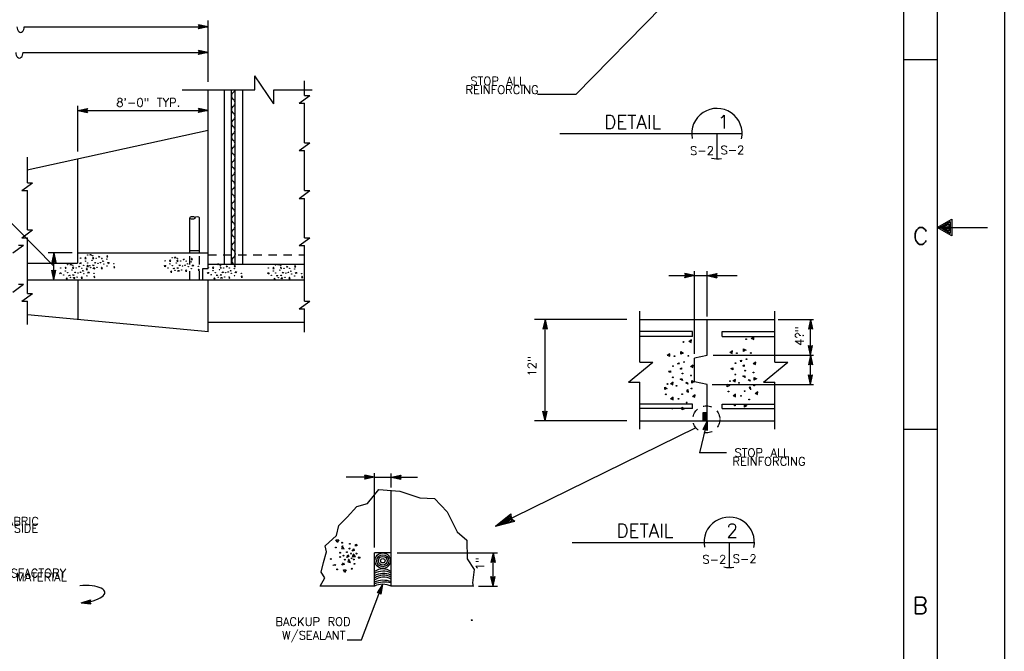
# Model space of a CAD drawing. Extents: x -22.3 to 19.7, y -11.8 to 18.2.
# Tile 19 of 20: x 5.1 to 19.7, y -3.1 to 6.3. Entities that reach past the tile are written whole.
import ezdxf
from ezdxf.enums import TextEntityAlignment as Align

# ---------------------------------------------------------------- set-up
doc = ezdxf.new("R2010")
doc.units = 0
doc.header["$MEASUREMENT"] = 0
doc.linetypes.add('HIDDEN2', pattern=[0.1875, 0.125, -0.0625])
doc.layers.add('01', color=7, linetype='CONTINUOUS')
doc.layers.add('02', color=7, linetype='CONTINUOUS')
doc.styles.add('TXT_SHX', font='txt.shx')

msp = doc.modelspace()

# ---------------------------------------------------------------- linework, layer by layer
at = {"layer": '01', "color": 7, "linetype": 'CONTINUOUS'}
for p, q in [((19.691, 18.16), (19.691, -11.84)), ((18.691, 17.16), (18.691, -10.84)), ((18.191, 16.66), (18.191, -10.34)), ((14.603, 6.449), (13.317, 5.139)), ((7.853, 6.148), (7.709, 6.179)), ((7.723, 6.148), (7.709, 6.179)), ((7.816, 6.148), (7.722, 6.168)), ((7.731, 6.148), (7.722, 6.168)), ((7.78, 6.148), (7.735, 6.157)), ((7.739, 6.148), (7.735, 6.157)), ((7.853, 5.328), (7.853, 6.243)), ((5.119, 6.148), (7.853, 6.148)), ((7.853, 6.148), (7.709, 6.117)), ((7.709, 6.117), (7.723, 6.148)), ((7.816, 6.148), (7.722, 6.128)), ((7.722, 6.128), (7.731, 6.148)), ((7.78, 6.148), (7.735, 6.138)), ((7.735, 6.138), (7.739, 6.148)), ((5.099, 5.766), (7.853, 5.766)), ((7.853, 5.766), (7.709, 5.797)), ((7.723, 5.766), (7.709, 5.797)), ((7.853, 5.766), (7.709, 5.735)), ((7.709, 5.735), (7.723, 5.766)), ((7.816, 5.766), (7.722, 5.786)), ((7.731, 5.766), (7.722, 5.786)), ((7.816, 5.766), (7.722, 5.746)), ((7.722, 5.746), (7.731, 5.766)), ((7.78, 5.766), (7.735, 5.775)), ((7.739, 5.766), (7.735, 5.775)), ((7.78, 5.766), (7.735, 5.756)), ((7.735, 5.756), (7.739, 5.766)), ((18.191, 5.66), (18.691, 5.66)), ((8.546, 5.21), (8.546, 5.416)), ((8.831, 5.003), (8.546, 5.416)), ((9.287, 5.125), (9.287, 5.342)), ((7.468, 5.21), (8.546, 5.21)), ((7.853, 2.546), (7.853, 5.21)), ((8.096, 2.617), (8.096, 5.21)), ((8.2, 2.617), (8.2, 5.21)), ((8.254, 2.617), (8.254, 5.21)), ((8.366, 2.617), (8.366, 5.21)), ((8.831, 5.003), (8.831, 5.21)), ((8.831, 5.21), (9.397, 5.21)), ((9.205, 5.009), (9.363, 5.125)), ((9.287, 5.125), (9.363, 5.125)), ((13.317, 5.139), (12.75, 5.139)), ((9.205, 5.009), (9.287, 5.009)), ((9.287, 4.423), (9.287, 5.009)), ((5.914, 4.29), (5.914, 4.97)), ((5.914, 4.903), (6.058, 4.934)), ((5.914, 4.903), (7.853, 4.903)), ((5.914, 4.903), (6.058, 4.872)), ((5.951, 4.903), (6.045, 4.923)), ((5.951, 4.903), (6.045, 4.883)), ((5.987, 4.903), (6.032, 4.913)), ((5.987, 4.903), (6.032, 4.894)), ((6.032, 4.913), (6.028, 4.903)), ((6.028, 4.903), (6.032, 4.894)), ((6.045, 4.923), (6.036, 4.903)), ((6.036, 4.903), (6.045, 4.883)), ((6.058, 4.934), (6.044, 4.903)), ((6.044, 4.903), (6.058, 4.872)), ((7.853, 4.903), (7.709, 4.934)), ((7.723, 4.903), (7.709, 4.934)), ((7.853, 4.903), (7.709, 4.872)), ((7.709, 4.872), (7.723, 4.903)), ((7.816, 4.903), (7.722, 4.923)), ((7.731, 4.903), (7.722, 4.923)), ((7.816, 4.903), (7.722, 4.883)), ((7.722, 4.883), (7.731, 4.903)), ((7.78, 4.903), (7.735, 4.912)), ((7.739, 4.903), (7.735, 4.912)), ((7.78, 4.903), (7.735, 4.893)), ((7.735, 4.893), (7.739, 4.903)), ((5.163, 4.019), (7.851, 4.61)), ((13.083, 4.558), (15.792, 4.558)), ((15.417, 4.558), (15.417, 4.183)), ((9.205, 4.307), (9.363, 4.423)), ((9.287, 4.423), (9.363, 4.423)), ((9.205, 4.307), (9.287, 4.307)), ((9.287, 3.71), (9.287, 4.307)), ((5.166, 3.826), (5.166, 4.208)), ((5.914, 2.632), (5.914, 4.181)), ((5.084, 3.71), (5.242, 3.826)), ((5.166, 3.826), (5.242, 3.826)), ((5.084, 3.71), (5.166, 3.71)), ((5.166, 3.124), (5.166, 3.71)), ((9.205, 3.594), (9.363, 3.71)), ((9.287, 3.71), (9.363, 3.71)), ((9.205, 3.594), (9.287, 3.594)), ((9.287, 3.008), (9.287, 3.594)), ((5.557, 2.588), (4.715, 3.442)), ((7.58, 2.794), (7.58, 3.304)), ((7.722, 2.794), (7.722, 3.304)), ((5.084, 3.008), (5.242, 3.124)), ((5.166, 3.124), (5.242, 3.124)), ((18.691, 3.16), (19.441, 3.16)), ((5.084, 3.008), (5.166, 3.008)), ((5.166, 2.181), (5.166, 3.008)), ((9.205, 2.892), (9.363, 3.008)), ((9.287, 3.008), (9.363, 3.008)), ((4.95, 2.784), (5.108, 2.9)), ((5.032, 2.9), (5.108, 2.9)), ((5.828, 2.785), (5.473, 2.785)), ((5.557, 2.785), (5.526, 2.641)), ((5.557, 2.384), (5.557, 2.785)), ((5.557, 2.785), (5.588, 2.641)), ((5.914, 2.785), (7.849, 2.785)), ((7.58, 2.818), (7.722, 2.818)), ((9.205, 2.892), (9.287, 2.892)), ((9.287, 2.065), (9.287, 2.892)), ((5.557, 2.655), (5.526, 2.641)), ((5.557, 2.748), (5.537, 2.654)), ((5.557, 2.663), (5.537, 2.654)), ((5.557, 2.712), (5.548, 2.667)), ((5.557, 2.671), (5.548, 2.667)), ((5.557, 2.748), (5.577, 2.654)), ((5.557, 2.712), (5.567, 2.667)), ((5.567, 2.667), (5.557, 2.671)), ((5.577, 2.654), (5.557, 2.663)), ((5.588, 2.641), (5.557, 2.655)), ((5.166, 2.632), (5.91, 2.632)), ((5.557, 2.384), (5.526, 2.528)), ((5.526, 2.528), (5.557, 2.514)), ((5.557, 2.421), (5.537, 2.515)), ((5.537, 2.515), (5.557, 2.506)), ((5.557, 2.457), (5.547, 2.502)), ((5.547, 2.502), (5.557, 2.498)), ((5.557, 2.384), (5.588, 2.528)), ((5.557, 2.514), (5.588, 2.528)), ((5.557, 2.421), (5.577, 2.515)), ((5.557, 2.506), (5.577, 2.515)), ((5.557, 2.457), (5.566, 2.502)), ((5.557, 2.498), (5.566, 2.502)), ((7.853, 2.546), (7.768, 2.546)), ((7.768, 2.546), (7.768, 2.383)), ((7.853, 2.617), (9.287, 2.617)), ((15.086, 1.28), (15.086, 2.511)), ((15.273, 1.837), (15.273, 2.511)), ((5.166, 2.384), (9.286, 2.384)), ((5.914, 2.384), (5.914, 1.796)), ((7.853, 1.608), (7.853, 2.384)), ((14.701, 2.445), (15.086, 2.445)), ((15.086, 2.445), (14.942, 2.476)), ((14.956, 2.445), (14.942, 2.476)), ((15.086, 2.445), (14.942, 2.414)), ((14.942, 2.414), (14.956, 2.445)), ((15.049, 2.445), (14.955, 2.465)), ((14.964, 2.445), (14.955, 2.465)), ((15.049, 2.445), (14.955, 2.425)), ((14.955, 2.425), (14.964, 2.445)), ((15.013, 2.445), (14.968, 2.454)), ((14.972, 2.445), (14.968, 2.454)), ((15.013, 2.445), (14.968, 2.435)), ((14.968, 2.435), (14.972, 2.445)), ((15.086, 2.445), (15.274, 2.445)), ((15.274, 2.445), (15.418, 2.476)), ((15.274, 2.445), (15.717, 2.445)), ((15.274, 2.445), (15.418, 2.414)), ((15.311, 2.445), (15.405, 2.465)), ((15.311, 2.445), (15.405, 2.425)), ((15.347, 2.445), (15.392, 2.455)), ((15.347, 2.445), (15.392, 2.436)), ((15.392, 2.455), (15.388, 2.445)), ((15.388, 2.445), (15.392, 2.436)), ((15.405, 2.465), (15.396, 2.445)), ((15.396, 2.445), (15.405, 2.425)), ((15.418, 2.476), (15.404, 2.445)), ((15.404, 2.445), (15.418, 2.414)), ((4.95, 2.201), (5.108, 2.317)), ((5.032, 2.317), (5.108, 2.317)), ((5.084, 2.065), (5.242, 2.181)), ((5.084, 2.065), (5.166, 2.065)), ((5.166, 2.181), (5.242, 2.181)), ((5.166, 1.718), (5.166, 2.065)), ((9.205, 1.949), (9.363, 2.065)), ((9.287, 2.065), (9.363, 2.065)), ((9.205, 1.949), (9.287, 1.949)), ((9.287, 1.602), (9.287, 1.949)), ((14.269, 1.157), (14.269, 1.918)), ((16.277, 1.157), (16.277, 1.918)), ((5.165, 1.867), (7.855, 1.614)), ((14.078, 1.792), (12.707, 1.792)), ((12.862, 1.792), (12.831, 1.648)), ((12.862, 0.285), (12.862, 1.792)), ((12.862, 1.792), (12.893, 1.648)), ((14.269, 1.792), (16.277, 1.792)), ((15.273, 1.261), (15.273, 1.792)), ((16.329, 1.792), (16.853, 1.792)), ((16.81, 1.792), (16.779, 1.648)), ((16.81, 1.261), (16.81, 1.792)), ((16.81, 1.792), (16.841, 1.648)), ((7.853, 1.751), (9.286, 1.751)), ((12.862, 1.662), (12.831, 1.648)), ((12.862, 1.755), (12.842, 1.661)), ((12.862, 1.67), (12.842, 1.661)), ((12.862, 1.719), (12.853, 1.674)), ((12.862, 1.678), (12.853, 1.674)), ((12.862, 1.755), (12.882, 1.661)), ((12.862, 1.719), (12.872, 1.674)), ((12.872, 1.674), (12.862, 1.678)), ((12.882, 1.661), (12.862, 1.67)), ((12.893, 1.648), (12.862, 1.662)), ((15.052, 1.612), (14.271, 1.612)), ((15.052, 1.541), (15.052, 1.612)), ((15.494, 1.612), (16.275, 1.612)), ((15.494, 1.541), (15.494, 1.612)), ((16.81, 1.662), (16.779, 1.648)), ((16.81, 1.755), (16.79, 1.661)), ((16.81, 1.67), (16.79, 1.661)), ((16.81, 1.719), (16.801, 1.674)), ((16.81, 1.678), (16.801, 1.674)), ((16.81, 1.755), (16.83, 1.661)), ((16.81, 1.719), (16.82, 1.674)), ((16.82, 1.674), (16.81, 1.678)), ((16.83, 1.661), (16.81, 1.67)), ((16.841, 1.648), (16.81, 1.662)), ((15.052, 1.541), (14.271, 1.541)), ((15.494, 1.541), (16.275, 1.541)), ((16.81, 1.261), (16.779, 1.405)), ((16.779, 1.405), (16.81, 1.391)), ((16.81, 1.298), (16.79, 1.392)), ((16.79, 1.392), (16.81, 1.383)), ((16.81, 1.334), (16.8, 1.379)), ((16.8, 1.379), (16.81, 1.375)), ((16.81, 1.261), (16.841, 1.405)), ((16.81, 1.391), (16.841, 1.405)), ((16.81, 1.298), (16.83, 1.392)), ((16.81, 1.383), (16.83, 1.392)), ((16.81, 1.334), (16.819, 1.379)), ((16.81, 1.375), (16.819, 1.379)), ((15.274, 1.256), (15.086, 1.216)), ((15.086, 0.863), (15.086, 1.216)), ((15.362, 1.261), (16.853, 1.261)), ((16.81, 1.261), (16.779, 1.117)), ((16.81, 1.224), (16.79, 1.13)), ((16.81, 1.188), (16.801, 1.143)), ((16.81, 0.823), (16.81, 1.261)), ((16.81, 1.261), (16.841, 1.117)), ((16.81, 1.224), (16.83, 1.13)), ((16.81, 1.188), (16.82, 1.143)), ((14.101, 0.86), (14.462, 1.157)), ((14.269, 1.157), (14.462, 1.157)), ((16.109, 0.86), (16.47, 1.157)), ((16.277, 1.157), (16.47, 1.157)), ((16.81, 1.131), (16.779, 1.117)), ((16.81, 1.139), (16.79, 1.13)), ((16.81, 1.147), (16.801, 1.143)), ((16.82, 1.143), (16.81, 1.147)), ((16.83, 1.13), (16.81, 1.139)), ((16.841, 1.117), (16.81, 1.131)), ((16.81, 0.823), (16.779, 0.967)), ((16.779, 0.967), (16.81, 0.953)), ((16.81, 0.86), (16.79, 0.954)), ((16.79, 0.954), (16.81, 0.945)), ((16.81, 0.896), (16.8, 0.941)), ((16.8, 0.941), (16.81, 0.937)), ((16.81, 0.823), (16.841, 0.967)), ((16.81, 0.953), (16.841, 0.967)), ((16.81, 0.86), (16.83, 0.954)), ((16.81, 0.945), (16.83, 0.954)), ((16.81, 0.896), (16.819, 0.941)), ((16.81, 0.937), (16.819, 0.941)), ((14.101, 0.86), (14.269, 0.86)), ((14.269, 0.161), (14.269, 0.86)), ((15.273, 0.823), (15.086, 0.863)), ((15.273, 0.285), (15.273, 0.823)), ((15.347, 0.823), (16.853, 0.823)), ((16.109, 0.86), (16.277, 0.86)), ((16.277, 0.161), (16.277, 0.86)), ((15.052, 0.533), (14.269, 0.533)), ((15.052, 0.467), (14.269, 0.467)), ((15.052, 0.467), (15.052, 0.533)), ((15.494, 0.533), (16.277, 0.533)), ((15.494, 0.467), (15.494, 0.533)), ((15.494, 0.467), (16.277, 0.467)), ((12.862, 0.285), (12.831, 0.429)), ((12.831, 0.429), (12.862, 0.415)), ((12.862, 0.322), (12.842, 0.416)), ((12.842, 0.416), (12.862, 0.407)), ((12.862, 0.358), (12.852, 0.403)), ((12.852, 0.403), (12.862, 0.399)), ((12.862, 0.285), (12.893, 0.429)), ((12.862, 0.415), (12.893, 0.429)), ((12.862, 0.322), (12.882, 0.416)), ((12.862, 0.407), (12.882, 0.416)), ((12.862, 0.358), (12.871, 0.403)), ((12.862, 0.399), (12.871, 0.403)), ((15.211, 0.285), (15.211, 0.41)), ((15.211, 0.41), (15.273, 0.41)), ((15.217, 0.285), (15.217, 0.41)), ((15.223, 0.285), (15.223, 0.41)), ((15.229, 0.285), (15.229, 0.41)), ((15.235, 0.285), (15.235, 0.41)), ((15.24, 0.285), (15.24, 0.41)), ((15.245, 0.285), (15.245, 0.41)), ((15.251, 0.285), (15.251, 0.41)), ((15.256, 0.285), (15.256, 0.41)), ((15.261, 0.285), (15.261, 0.41)), ((15.266, 0.285), (15.266, 0.41)), ((15.27, 0.285), (15.27, 0.41)), ((15.106, 0.178), (12.124, -1.281)), ((14.078, 0.285), (12.707, 0.285)), ((14.269, 0.285), (16.277, 0.285)), ((15.273, 0.285), (15.159, -0.191)), ((15.273, 0.285), (15.209, 0.152)), ((15.243, 0.159), (15.209, 0.152)), ((15.264, 0.249), (15.223, 0.162)), ((15.245, 0.166), (15.223, 0.162)), ((15.256, 0.214), (15.237, 0.172)), ((15.246, 0.174), (15.237, 0.172)), ((15.27, 0.138), (15.243, 0.159)), ((15.262, 0.153), (15.245, 0.166)), ((15.255, 0.168), (15.246, 0.174)), ((15.256, 0.214), (15.255, 0.168)), ((15.264, 0.249), (15.262, 0.153)), ((15.273, 0.285), (15.27, 0.138)), ((18.191, 0.16), (18.691, 0.16)), ((15.562, -0.191), (15.159, -0.191)), ((10.324, -0.555), (9.902, -0.555)), ((10.324, -0.555), (10.18, -0.524)), ((10.194, -0.555), (10.18, -0.524)), ((10.324, -0.555), (10.18, -0.586)), ((10.18, -0.586), (10.194, -0.555)), ((10.287, -0.555), (10.193, -0.535)), ((10.202, -0.555), (10.193, -0.535)), ((10.287, -0.555), (10.193, -0.575)), ((10.193, -0.575), (10.202, -0.555)), ((10.251, -0.555), (10.206, -0.546)), ((10.211, -0.555), (10.206, -0.546)), ((10.251, -0.555), (10.206, -0.564)), ((10.206, -0.564), (10.211, -0.555)), ((10.324, -1.6), (10.324, -0.497)), ((10.324, -0.555), (10.575, -0.555)), ((10.574, -0.707), (10.574, -0.5)), ((10.575, -0.555), (10.719, -0.524)), ((10.575, -0.555), (10.964, -0.555)), ((10.575, -0.555), (10.719, -0.586)), ((10.612, -0.555), (10.706, -0.535)), ((10.612, -0.555), (10.706, -0.575)), ((10.648, -0.555), (10.693, -0.546)), ((10.648, -0.555), (10.693, -0.564)), ((10.693, -0.546), (10.688, -0.555)), ((10.688, -0.555), (10.693, -0.564)), ((10.706, -0.535), (10.697, -0.555)), ((10.697, -0.555), (10.706, -0.575)), ((10.719, -0.524), (10.705, -0.555)), ((10.705, -0.555), (10.719, -0.586)), ((10.574, -2.178), (10.574, -0.752)), ((12.124, -1.281), (12.355, -1.099)), ((12.19, -1.248), (12.342, -1.13)), ((12.255, -1.217), (12.327, -1.159)), ((12.327, -1.159), (12.329, -1.181)), ((12.342, -1.13), (12.343, -1.174)), ((12.355, -1.099), (12.358, -1.167)), ((12.358, -1.167), (12.41, -1.21)), ((12.124, -1.281), (12.41, -1.21)), ((12.19, -1.248), (12.377, -1.202)), ((12.255, -1.217), (12.344, -1.193)), ((12.329, -1.181), (12.344, -1.193)), ((12.343, -1.174), (12.377, -1.202)), ((13.266, -1.524), (15.975, -1.524)), ((15.6, -1.524), (15.6, -1.899)), ((10.574, -1.678), (10.324, -1.678)), ((10.324, -2.178), (10.324, -1.678)), ((10.662, -1.678), (12.156, -1.678)), ((12.089, -1.678), (12.058, -1.822)), ((12.089, -1.715), (12.069, -1.809)), ((12.089, -1.751), (12.08, -1.796)), ((12.089, -2.178), (12.089, -1.678)), ((12.089, -1.678), (12.12, -1.822)), ((12.089, -1.715), (12.109, -1.809)), ((12.089, -1.751), (12.098, -1.796)), ((12.089, -1.808), (12.058, -1.822)), ((12.089, -1.8), (12.069, -1.809)), ((12.089, -1.791), (12.08, -1.796)), ((12.098, -1.796), (12.089, -1.791)), ((12.109, -1.809), (12.089, -1.8)), ((12.12, -1.822), (12.089, -1.808)), ((12.089, -2.178), (12.058, -2.034)), ((12.058, -2.034), (12.089, -2.048)), ((12.089, -2.141), (12.069, -2.047)), ((12.069, -2.047), (12.089, -2.056)), ((12.089, -2.178), (12.12, -2.034)), ((12.089, -2.048), (12.12, -2.034)), ((12.089, -2.141), (12.109, -2.047)), ((12.089, -2.056), (12.109, -2.047)), ((10.325, -2.178), (9.518, -2.178)), ((10.13, -2.973), (10.443, -2.149)), ((10.443, -2.149), (10.363, -2.273)), ((10.43, -2.183), (10.378, -2.264)), ((10.43, -2.183), (10.415, -2.279)), ((10.443, -2.149), (10.421, -2.295)), ((11.792, -2.178), (10.574, -2.178)), ((11.874, -2.178), (12.156, -2.178)), ((12.089, -2.105), (12.08, -2.06)), ((12.08, -2.06), (12.089, -2.065)), ((12.089, -2.105), (12.098, -2.06)), ((12.089, -2.065), (12.098, -2.06)), ((10.397, -2.27), (10.363, -2.273)), ((10.4, -2.263), (10.378, -2.264)), ((10.417, -2.218), (10.392, -2.256)), ((10.403, -2.255), (10.392, -2.256)), ((10.421, -2.295), (10.397, -2.27)), ((10.415, -2.279), (10.4, -2.263)), ((10.41, -2.263), (10.403, -2.255)), ((10.417, -2.218), (10.41, -2.263)), ((5.964, -2.425), (6.104, -2.379)), ((5.964, -2.425), (6.11, -2.441)), ((6.001, -2.421), (6.092, -2.391)), ((6.001, -2.421), (6.096, -2.431)), ((6.037, -2.417), (6.08, -2.403)), ((6.037, -2.417), (6.082, -2.422)), ((6.08, -2.403), (6.077, -2.413)), ((6.077, -2.413), (6.082, -2.422)), ((6.092, -2.391), (6.085, -2.412)), ((6.085, -2.412), (6.096, -2.431)), ((6.104, -2.379), (6.093, -2.411)), ((6.093, -2.411), (6.11, -2.441)), ((9.917, -2.973), (10.13, -2.973))]:
    msp.add_line(p, q, dxfattribs=at)
at = {"layer": '01', "color": 7, "linetype": 'HIDDEN2'}
for p, q in [((7.58, 2.384), (7.58, 2.794)), ((7.722, 2.384), (7.722, 2.794)), ((7.849, 2.756), (9.287, 2.756))]:
    msp.add_line(p, q, dxfattribs=at)
at = {"layer": '01', "color": 7, "linetype": 'CONTINUOUS'}
msp.add_lwpolyline([(18.691, 3.16), (18.908, 3.285), (18.908, 3.035)], close=True, dxfattribs=at)
for points in [[(18.734, 3.16), (18.887, 3.249), (18.887, 3.071), (18.735, 3.159)], [(18.774, 3.159), (18.866, 3.213), (18.866, 3.107), (18.773, 3.161)], [(18.816, 3.159), (18.846, 3.177), (18.846, 3.143), (18.819, 3.158)], [(9.518, -2.178), (9.586, -2.053), (9.535, -1.969), (9.569, -1.826), (9.611, -1.667), (9.594, -1.575), (9.761, -1.424), (9.795, -1.273), (9.921, -1.148), (10.063, -0.989), (10.222, -0.947), (10.39, -0.737), (10.7, -0.762), (11.002, -0.863), (11.219, -0.871), (11.404, -1.072), (11.555, -1.366), (11.697, -1.491), (11.706, -1.768), (11.806, -1.927), (11.781, -2.128), (11.793, -2.183)]]:
    msp.add_lwpolyline(points, dxfattribs=at)
at = {"layer": '01', "color": 7, "linetype": 'HIDDEN2'}
msp.add_circle((15.261, 0.306), 0.201, dxfattribs=at)
at = {"layer": '01', "color": 7, "linetype": 'CONTINUOUS'}
for radius in [0.116, 0.0897, 0.0657, 0.0332]:
    msp.add_circle((10.449, -1.798), radius, dxfattribs=at)
for centre, radius, start, end in [((8.261, 5.119), 0.0616, 124.0772, 235.9228), ((8.192, 5.221), 0.0616, 304.0772, 349.6952), ((8.192, 5.017), 0.0616, 304.0772, 55.9228), ((8.261, 4.915), 0.0616, 124.0772, 235.9228), ((8.192, 4.813), 0.0616, 304.0772, 55.9228), ((15.417, 4.558), 0.375, 348.0239, 190.9202), ((8.261, 4.711), 0.0616, 124.0772, 235.9228), ((8.261, 4.507), 0.0616, 124.0772, 235.9228), ((8.192, 4.609), 0.0616, 304.0772, 55.9228), ((8.192, 4.405), 0.0616, 304.0772, 55.9228), ((8.261, 4.303), 0.0616, 124.0772, 235.9228), ((8.192, 4.201), 0.0616, 304.0772, 55.9228), ((8.261, 4.099), 0.0616, 124.0772, 235.9228), ((15.417, 4.558), 0.375, 257.8197, 280.7131), ((8.192, 3.997), 0.0616, 304.0772, 55.9228), ((8.261, 3.895), 0.0616, 124.0772, 235.9228), ((8.192, 3.793), 0.0616, 304.0772, 55.9228), ((8.261, 3.691), 0.0616, 124.0772, 235.9228), ((8.261, 3.487), 0.0616, 124.0772, 235.9228), ((8.192, 3.589), 0.0616, 304.0772, 55.9228), ((8.192, 3.385), 0.0616, 304.0772, 55.9228), ((8.261, 3.283), 0.0616, 124.0772, 235.9228), ((8.192, 3.181), 0.0616, 304.0772, 55.9228), ((8.261, 3.079), 0.0616, 124.0772, 235.9228), ((8.192, 2.977), 0.0616, 304.0772, 55.9228), ((8.261, 2.875), 0.0616, 124.0772, 235.9228), ((8.196, 2.77), 0.0616, 304.0772, 55.9228), ((8.265, 2.668), 0.0616, 124.0772, 235.9228), ((15.6, -1.524), 0.375, 348.0239, 190.9202), ((15.6, -1.524), 0.375, 257.8197, 280.7131), ((10.458, -2.291), 0.303, 68.0326, 116.567), ((10.463, -2.288), 0.245, 62.7931, 124.9255), ((10.447, -2.143), 0.223, 55.5693, 123.5103), ((10.453, -2.205), 0.252, 61.2788, 121.0036), ((10.461, -2.249), 0.237, 61.7858, 125.1367), ((10.456, -2.409), 0.32, 68.0589, 114.6581), ((10.472, -2.547), 0.43, 76.835, 110.1437), ((10.445, -2.442), 0.294, 64.3149, 114.2989)]:
    msp.add_arc(centre, radius, start, end, dxfattribs=at)
for centre, major_axis, ratio, start_param, end_param in [((5.064, 6.148), (0, 0.084), 0.648782, 1.570796, 4.712389), ((5.046, 5.766), (0, 0.084), 0.648782, 1.570796, 4.712389), ((7.689, 3.304), (-0.0325, 0), 0.528164, 3.141593, 6.283185), ((5.953, -2.297), (-0.363, -0.03), 0.352382, 1.570796, 4.712389)]:
    msp.add_ellipse(centre, major_axis=major_axis, ratio=ratio, start_param=start_param, end_param=end_param, dxfattribs=at)
msp.add_ellipse((7.618, 3.304), major_axis=(0.0385, 0), ratio=0.545501, dxfattribs=at)
at = {"layer": '02', "color": 7, "linetype": 'CONTINUOUS'}
for p, q in [((6.223, 2.723), (6.233, 2.732)), ((7.479, 2.683), (7.489, 2.692)), ((5.926, 2.578), (5.936, 2.587)), ((8.12, 2.581), (8.13, 2.59)), ((9.016, 2.575), (9.026, 2.584)), ((15.648, 1.045), (15.63, 1.065)), ((14.719, 1.002), (14.701, 1.022)), ((10.033, -1.566), (10.057, -1.55))]:
    msp.add_line(p, q, dxfattribs=at)
for points in [[(6.03, 2.718), (6.021, 2.7), (6.04, 2.699), (6.025, 2.718)], [(6.105, 2.745), (6.096, 2.761), (6.115, 2.761), (6.105, 2.743)], [(6.142, 2.72), (6.133, 2.702), (6.151, 2.7), (6.138, 2.72)], [(6.233, 2.734), (6.237, 2.72), (6.223, 2.72)], [(6.246, 2.637), (6.252, 2.646), (6.259, 2.637), (6.248, 2.637)], [(6.282, 2.661), (6.291, 2.664), (6.295, 2.655), (6.282, 2.659)], [(6.353, 2.743), (6.344, 2.725), (6.363, 2.723), (6.349, 2.743)], [(6.368, 2.626), (6.359, 2.641), (6.379, 2.641), (6.368, 2.622)], [(7.286, 2.678), (7.277, 2.66), (7.296, 2.659), (7.281, 2.678)], [(7.361, 2.705), (7.352, 2.721), (7.371, 2.721), (7.361, 2.703)], [(7.398, 2.68), (7.389, 2.662), (7.407, 2.66), (7.394, 2.68)], [(7.489, 2.694), (7.493, 2.68), (7.479, 2.68)], [(7.609, 2.703), (7.6, 2.685), (7.619, 2.683), (7.605, 2.703)], [(5.733, 2.573), (5.724, 2.555), (5.743, 2.554), (5.728, 2.573)], [(5.808, 2.6), (5.799, 2.616), (5.818, 2.616), (5.808, 2.598)], [(5.845, 2.575), (5.836, 2.557), (5.854, 2.555), (5.841, 2.575)], [(5.936, 2.589), (5.94, 2.575), (5.926, 2.575)], [(5.954, 2.618), (5.945, 2.633), (5.965, 2.633), (5.954, 2.615)], [(5.949, 2.492), (5.955, 2.501), (5.962, 2.492), (5.951, 2.492)], [(5.985, 2.516), (5.994, 2.519), (5.998, 2.51), (5.985, 2.514)], [(6.048, 2.555), (6.039, 2.537), (6.058, 2.535), (6.043, 2.555)], [(6.056, 2.598), (6.047, 2.58), (6.066, 2.578), (6.052, 2.598)], [(6.071, 2.481), (6.062, 2.496), (6.082, 2.496), (6.071, 2.477)], [(6.078, 2.591), (6.087, 2.597), (6.096, 2.591), (6.074, 2.588)], [(6.154, 2.546), (6.145, 2.561), (6.165, 2.561), (6.154, 2.542)], [(6.27, 2.57), (6.261, 2.552), (6.279, 2.55), (6.266, 2.57)], [(6.457, 2.583), (6.448, 2.565), (6.466, 2.564), (6.452, 2.583)], [(7.21, 2.578), (7.201, 2.593), (7.221, 2.593), (7.21, 2.575)], [(7.304, 2.515), (7.295, 2.497), (7.314, 2.495), (7.299, 2.515)], [(7.334, 2.551), (7.343, 2.557), (7.352, 2.551), (7.33, 2.548)], [(7.41, 2.506), (7.401, 2.521), (7.421, 2.521), (7.41, 2.502)], [(7.502, 2.597), (7.508, 2.606), (7.515, 2.597), (7.504, 2.597)], [(7.526, 2.53), (7.517, 2.512), (7.535, 2.51), (7.522, 2.53)], [(7.538, 2.621), (7.547, 2.624), (7.551, 2.615), (7.538, 2.619)], [(7.624, 2.586), (7.615, 2.601), (7.635, 2.601), (7.624, 2.582)], [(7.713, 2.543), (7.704, 2.525), (7.722, 2.524), (7.708, 2.543)], [(7.851, 2.476), (7.842, 2.491), (7.862, 2.491), (7.851, 2.473)], [(7.927, 2.576), (7.918, 2.558), (7.937, 2.557), (7.922, 2.576)], [(8.002, 2.603), (7.993, 2.619), (8.012, 2.619), (8.002, 2.601)], [(8.039, 2.578), (8.03, 2.56), (8.048, 2.558), (8.035, 2.578)], [(8.13, 2.592), (8.134, 2.578), (8.12, 2.578)], [(8.143, 2.495), (8.149, 2.504), (8.156, 2.495), (8.145, 2.495)], [(8.179, 2.519), (8.188, 2.522), (8.192, 2.513), (8.179, 2.517)], [(8.25, 2.601), (8.241, 2.583), (8.26, 2.581), (8.246, 2.601)], [(8.265, 2.484), (8.256, 2.499), (8.276, 2.499), (8.265, 2.48)], [(8.823, 2.57), (8.814, 2.552), (8.833, 2.551), (8.818, 2.57)], [(8.898, 2.597), (8.889, 2.613), (8.908, 2.613), (8.898, 2.595)], [(8.935, 2.572), (8.926, 2.554), (8.944, 2.552), (8.931, 2.572)], [(9.026, 2.586), (9.03, 2.572), (9.016, 2.572)], [(9.039, 2.489), (9.045, 2.498), (9.052, 2.489), (9.041, 2.489)], [(9.075, 2.513), (9.084, 2.516), (9.088, 2.507), (9.075, 2.511)], [(9.146, 2.595), (9.137, 2.577), (9.156, 2.575), (9.142, 2.595)], [(9.161, 2.478), (9.152, 2.493), (9.172, 2.493), (9.161, 2.474)], [(5.657, 2.473), (5.648, 2.488), (5.668, 2.488), (5.657, 2.47)], [(5.751, 2.41), (5.742, 2.392), (5.761, 2.39), (5.746, 2.41)], [(5.781, 2.446), (5.79, 2.452), (5.799, 2.446), (5.777, 2.443)], [(5.857, 2.401), (5.848, 2.416), (5.868, 2.416), (5.857, 2.397)], [(5.973, 2.425), (5.964, 2.407), (5.982, 2.405), (5.969, 2.425)], [(6.16, 2.438), (6.151, 2.42), (6.169, 2.419), (6.155, 2.438)], [(7.945, 2.413), (7.936, 2.395), (7.955, 2.393), (7.94, 2.413)], [(7.975, 2.449), (7.984, 2.455), (7.993, 2.449), (7.971, 2.446)], [(8.051, 2.404), (8.042, 2.419), (8.062, 2.419), (8.051, 2.4)], [(8.167, 2.428), (8.158, 2.41), (8.176, 2.408), (8.163, 2.428)], [(8.354, 2.441), (8.345, 2.423), (8.363, 2.422), (8.349, 2.441)], [(8.747, 2.47), (8.738, 2.485), (8.758, 2.485), (8.747, 2.467)], [(8.841, 2.407), (8.832, 2.389), (8.851, 2.387), (8.836, 2.407)], [(8.871, 2.443), (8.88, 2.449), (8.889, 2.443), (8.867, 2.44)], [(8.947, 2.398), (8.938, 2.413), (8.958, 2.413), (8.947, 2.394)], [(9.063, 2.422), (9.054, 2.404), (9.072, 2.402), (9.059, 2.422)], [(9.25, 2.435), (9.241, 2.417), (9.259, 2.416), (9.245, 2.435)], [(14.999, 1.47), (15.035, 1.452), (15.037, 1.488), (14.999, 1.46)], [(15.928, 1.513), (15.964, 1.495), (15.966, 1.531), (15.928, 1.503)], [(15.608, 1.305), (15.644, 1.287), (15.648, 1.325), (15.608, 1.297)], [(15.842, 1.335), (15.812, 1.317), (15.812, 1.357), (15.85, 1.335)], [(14.679, 1.262), (14.715, 1.244), (14.719, 1.282), (14.679, 1.254)], [(14.913, 1.292), (14.883, 1.274), (14.883, 1.314), (14.921, 1.292)], [(15.772, 1.163), (15.766, 1.181), (15.784, 1.189), (15.776, 1.163)], [(14.697, 1.022), (14.725, 1.03), (14.725, 1.002)], [(14.843, 1.12), (14.837, 1.138), (14.855, 1.146), (14.847, 1.12)], [(14.891, 1.048), (14.873, 1.06), (14.891, 1.074), (14.891, 1.052)], [(15.025, 1.096), (15.061, 1.078), (15.065, 1.114), (15.025, 1.088)], [(15.626, 1.065), (15.654, 1.073), (15.654, 1.045)], [(15.82, 1.091), (15.802, 1.103), (15.82, 1.117), (15.82, 1.095)], [(15.954, 1.139), (15.99, 1.121), (15.994, 1.157), (15.954, 1.131)], [(15.073, 0.864), (15.043, 0.846), (15.043, 0.886), (15.081, 0.864)], [(15.654, 0.883), (15.69, 0.865), (15.694, 0.901), (15.654, 0.875)], [(16.002, 0.907), (15.972, 0.889), (15.972, 0.929), (16.01, 0.907)], [(14.675, 0.766), (14.643, 0.748), (14.643, 0.786), (14.679, 0.766)], [(14.725, 0.84), (14.761, 0.822), (14.765, 0.858), (14.725, 0.832)], [(14.983, 0.712), (14.971, 0.73), (14.983, 0.748), (14.989, 0.704)], [(15.604, 0.809), (15.572, 0.791), (15.572, 0.829), (15.608, 0.809)], [(15.912, 0.755), (15.9, 0.773), (15.912, 0.791), (15.918, 0.747)], [(14.729, 0.616), (14.765, 0.598), (14.767, 0.636), (14.729, 0.606)], [(15.055, 0.652), (15.091, 0.634), (15.095, 0.672), (15.055, 0.642)], [(15.658, 0.659), (15.694, 0.641), (15.696, 0.679), (15.658, 0.649)], [(15.984, 0.695), (16.02, 0.677), (16.024, 0.715), (15.984, 0.685)], [(14.929, 0.464), (14.899, 0.446), (14.899, 0.486), (14.935, 0.464)], [(15.858, 0.507), (15.828, 0.489), (15.828, 0.529), (15.864, 0.507)], [(9.769, -1.518), (9.753, -1.486), (9.793, -1.486), (9.769, -1.526)], [(9.857, -1.574), (9.833, -1.614), (9.873, -1.622), (9.841, -1.574)], [(10.057, -1.55), (10.065, -1.574), (10.033, -1.574)], [(10.017, -1.694), (9.993, -1.734), (10.041, -1.734), (10.009, -1.694)], [(10.081, -1.758), (10.097, -1.742), (10.113, -1.758), (10.089, -1.766)], [(9.713, -1.862), (9.737, -1.854), (9.753, -1.862), (9.705, -1.87)], [(9.945, -1.774), (9.929, -1.814), (9.969, -1.822), (9.937, -1.774)], [(9.881, -1.966), (9.865, -1.934), (9.905, -1.934), (9.881, -1.974)]]:
    msp.add_lwpolyline(points, dxfattribs=at)
for points in [[(6.165, 2.629), (6.174, 2.646), (6.179, 2.634)], [(5.868, 2.484), (5.877, 2.501), (5.882, 2.489)], [(6.138, 2.591), (6.147, 2.606), (6.151, 2.595)], [(7.394, 2.551), (7.403, 2.566), (7.407, 2.555)], [(7.421, 2.589), (7.43, 2.606), (7.435, 2.594)], [(8.062, 2.487), (8.071, 2.504), (8.076, 2.492)], [(8.958, 2.481), (8.967, 2.498), (8.972, 2.486)], [(5.841, 2.446), (5.85, 2.461), (5.854, 2.45)], [(8.035, 2.449), (8.044, 2.464), (8.048, 2.453)], [(8.931, 2.443), (8.94, 2.458), (8.944, 2.447)], [(14.907, 0.886), (14.873, 0.904), (14.897, 0.914)], [(15.836, 0.929), (15.802, 0.947), (15.826, 0.957)], [(15.912, 0.875), (15.882, 0.893), (15.904, 0.901)], [(14.983, 0.832), (14.953, 0.85), (14.975, 0.858)], [(9.913, -1.75), (9.929, -1.71), (9.945, -1.734)], [(9.993, -1.654), (10.017, -1.622), (10.025, -1.646)], [(9.841, -1.862), (9.865, -1.83), (9.873, -1.854)]]:
    msp.add_lwpolyline(points, close=True, dxfattribs=at)
for centre, radius in [((5.956, 2.705), 0.00293), ((6.027, 2.66), 0.00293), ((6.061, 2.753), 0.00293), ((6.124, 2.674), 0.00293), ((6.137, 2.741), 0.00293), ((6.187, 2.702), 0.00293), ((6.271, 2.7), 0.00293), ((6.345, 2.69), 0.00293), ((7.212, 2.665), 0.00293), ((7.317, 2.713), 0.00293), ((7.38, 2.634), 0.00293), ((7.393, 2.701), 0.00293), ((7.443, 2.662), 0.00293), ((7.527, 2.66), 0.00293), ((7.601, 2.65), 0.00293), ((5.659, 2.56), 0.00293), ((5.73, 2.515), 0.00293), ((5.764, 2.608), 0.00293), ((5.765, 2.487), 0.00293), ((5.827, 2.529), 0.00293), ((5.84, 2.596), 0.00293), ((5.89, 2.557), 0.00293), ((5.974, 2.555), 0.00293), ((6, 2.599), 0.00293), ((6.048, 2.545), 0.00293), ((6.062, 2.632), 0.00293), ((6.104, 2.562), 0.00293), ((6.201, 2.567), 0.00293), ((6.215, 2.629), 0.00293), ((6.301, 2.619), 0.00293), ((6.347, 2.587), 0.00293), ((6.45, 2.622), 0.00293), ((7.256, 2.559), 0.00293), ((7.283, 2.62), 0.00293), ((7.318, 2.592), 0.00293), ((7.36, 2.522), 0.00293), ((7.457, 2.527), 0.00293), ((7.471, 2.589), 0.00293), ((7.557, 2.579), 0.00293), ((7.603, 2.547), 0.00293), ((7.706, 2.582), 0.00293), ((7.853, 2.563), 0.00293), ((7.924, 2.518), 0.00293), ((7.958, 2.611), 0.00293), ((7.959, 2.49), 0.00293), ((8.021, 2.532), 0.00293), ((8.034, 2.599), 0.00293), ((8.084, 2.56), 0.00293), ((8.112, 2.487), 0.00293), ((8.168, 2.558), 0.00293), ((8.242, 2.548), 0.00293), ((8.749, 2.557), 0.00293), ((8.82, 2.512), 0.00293), ((8.854, 2.605), 0.00293), ((8.917, 2.526), 0.00293), ((8.93, 2.593), 0.00293), ((8.98, 2.554), 0.00293), ((9.064, 2.552), 0.00293), ((9.138, 2.542), 0.00293), ((5.703, 2.454), 0.00293), ((5.807, 2.417), 0.00293), ((5.904, 2.422), 0.00293), ((5.918, 2.484), 0.00293), ((6.004, 2.474), 0.00293), ((6.05, 2.442), 0.00293), ((6.153, 2.477), 0.00293), ((7.897, 2.457), 0.00293), ((8.001, 2.42), 0.00293), ((8.098, 2.425), 0.00293), ((8.198, 2.477), 0.00293), ((8.244, 2.445), 0.00293), ((8.347, 2.48), 0.00293), ((8.793, 2.451), 0.00293), ((8.855, 2.484), 0.00293), ((8.897, 2.414), 0.00293), ((8.994, 2.419), 0.00293), ((9.008, 2.481), 0.00293), ((9.094, 2.471), 0.00293), ((9.14, 2.439), 0.00293), ((9.243, 2.474), 0.00293), ((15.851, 1.5), 0.00585), ((14.922, 1.457), 0.00585), ((14.786, 1.247), 0.00585), ((14.992, 1.251), 0.00585), ((15.715, 1.29), 0.00585), ((15.857, 1.203), 0.00585), ((15.921, 1.294), 0.00585), ((14.765, 1.099), 0.00585), ((14.928, 1.16), 0.00585), ((15.694, 1.142), 0.00585), ((15.836, 1.03), 0.00585), ((14.762, 0.932), 0.00585), ((14.907, 0.987), 0.00585), ((15.032, 0.96), 0.00585), ((15.612, 0.875), 0.00585), ((15.691, 0.975), 0.00585), ((15.961, 1.003), 0.00585), ((14.683, 0.832), 0.00585), ((14.816, 0.805), 0.00585), ((15.041, 0.766), 0.00585), ((15.745, 0.848), 0.00585), ((15.97, 0.809), 0.00585), ((14.659, 0.678), 0.00585), ((14.846, 0.612), 0.00585), ((14.901, 0.681), 0.00585), ((15.588, 0.721), 0.00585), ((15.775, 0.655), 0.00585), ((15.83, 0.724), 0.00585), ((15.897, 0.6), 0.00585), ((14.755, 0.469), 0.00585), ((14.968, 0.557), 0.00585), ((15.684, 0.512), 0.00585), ((9.751, -1.6), 0.0065), ((9.845, -1.53), 0.0065), ((9.959, -1.547), 0.0065), ((9.815, -1.678), 0.0065), ((9.815, -1.742), 0.0065), ((9.865, -1.722), 0.0065), ((9.916, -1.671), 0.0065), ((9.956, -1.617), 0.0065), ((9.976, -1.691), 0.0065), ((9.986, -1.762), 0.0065), ((10.057, -1.691), 0.0065), ((9.677, -1.772), 0.0065), ((9.885, -1.782), 0.0065), ((10.017, -1.779), 0.0065), ((10.027, -1.843), 0.0065), ((9.771, -1.927), 0.0065), ((9.987, -1.917), 0.0065), ((11.771, -2.682), 0.0065)]:
    msp.add_circle(centre, radius, dxfattribs=at)

# ---------------------------------------------------------------- texts
at = {"layer": '01', "color": 7, "linetype": 'CONTINUOUS', "style": 'TXT_SHX'}
for s, p in [('REINFORCING', (12.767, 5.148)), ('REINFORCING', (16.735, -0.383)), ('BACKUP ROD', (9.971, -2.766)), ('W/SEALANT', (9.894, -2.97))]:
    msp.add_text(s, height=0.125, dxfattribs=at).set_placement(p, align=Align.RIGHT)
for s, height, p in [('STOP ALL', 0.125, (12.158, 5.278)), ('8\'-0" TYP.', 0.125, (6.962, 4.958)), ('1', 0.2, (15.516, 4.632)), ('DETAIL', 0.2, (14.164, 4.631)), ('S-2', 0.125, (15.195, 4.241)), ('S-2', 0.125, (15.648, 4.251)), ('STOP ALL', 0.125, (16.086, -0.253)), ('FILTER FABRIC', 0.125, (4.727, -1.273)), ('ON FILL SIDE', 0.125, (4.753, -1.378)), ('DETAIL', 0.2, (14.347, -1.451)), ('2', 0.2, (15.644, -1.45)), ('S-2', 0.125, (15.378, -1.841)), ('S-2', 0.125, (15.831, -1.831)), ('SATISFACTORY', 0.125, (5.162, -2.045)), ('FILL MATERIAL', 0.125, (5.156, -2.103))]:
    msp.add_text(s, height=height, dxfattribs=at).set_placement(p, align=Align.CENTER)
at = {"layer": '01', "color": 7, "linetype": 'CONTINUOUS', "style": 'TXT_SHX', "width": 1.004}
for s, p in [('C', (18.447, 2.91)), ('B', (18.441, -2.59))]:
    msp.add_text(s, height=0.25, dxfattribs=at).set_placement(p, align=Align.CENTER)
at = {"layer": '01', "color": 7, "linetype": 'CONTINUOUS', "style": 'TXT_SHX'}
for s, p in [('4?"', (16.708, 1.544)), ('12"', (12.731, 1.096))]:
    msp.add_text(s, height=0.125, rotation=90, dxfattribs=at).set_placement(p, align=Align.CENTER)
msp.add_text('1"', height=0.125, rotation=90, dxfattribs=at).set_placement((11.957, -1.747), align=Align.RIGHT)

doc.saveas('drawing.dxf')
